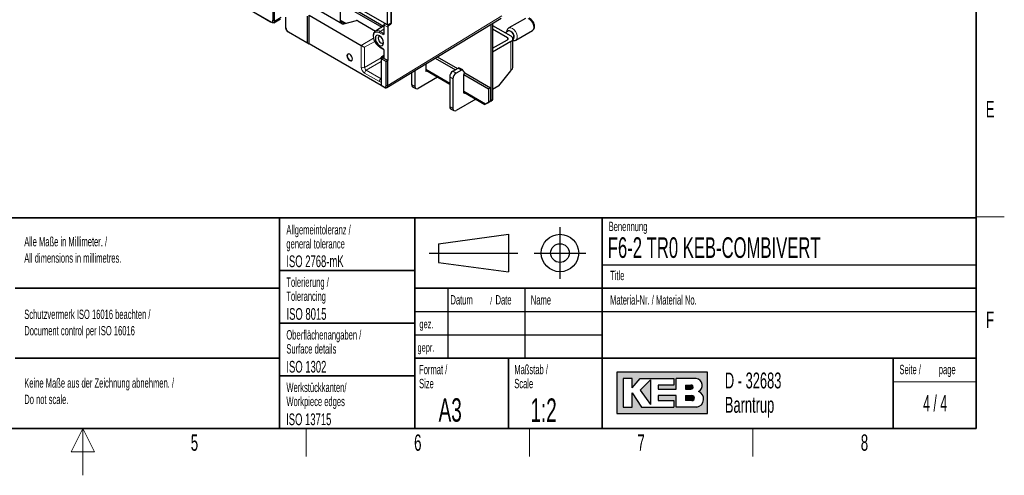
# Paper-space layout 'Blatt4' of a CAD drawing. Header units: millimetres. Extents: x 5 to 418, y 2 to 292.
# Tile 49 of 77: x 203 to 414, y 2 to 99. Entities that reach past the tile are written whole.
import ezdxf

# ---------------------------------------------------------------- set-up
doc = ezdxf.new("R2010")
doc.units = ezdxf.units.MM
doc.layers.add('SLD-0', color=7, linetype='Continuous')
doc.styles.add('SLDTEXTSTYLE0', font='TXT', dxfattribs={"width": 0.605})
doc.styles.add('SLDTEXTSTYLE1', font='TXT', dxfattribs={"width": 0.563})

# ---------------------------------------------------------------- blocks, each defined once
blk = doc.blocks.new('SW_NOTE_0_58')
at = {"layer": 'SLD-0', "color": 0, "attachment_point": 1, "style": 'SLDTEXTSTYLE0'}
for s, insert, char_height in [('Basisgerät mit Zubehör', (0, 6.4453386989), 5), ('basic device with accessories', (1.3125, -0.0231809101), 3.5)]:
    blk.add_mtext(s, dxfattribs=dict(at, insert=insert, char_height=char_height))
blk = doc.blocks.new('SW_NOTE_0_62')
at = {"layer": 'SLD-0', "color": 0, "char_height": 2, "attachment_point": 1, "style": 'SLDTEXTSTYLE0'}
for s, insert in [('Alle Maße in Millimeter. /', (0, 2.5781354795)), ('All dimensions in millimetres.', (0, -0.9218646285))]:
    blk.add_mtext(s, dxfattribs=dict(at, insert=insert))
blk = doc.blocks.new('SW_NOTE_0_65')
at = {"layer": 'SLD-0', "color": 0, "char_height": 2, "attachment_point": 1, "style": 'SLDTEXTSTYLE0'}
for s, insert in [('Keine Maße aus der Zeichnung abnehmen. /', (0, 2.5781354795)), ('Do not scale.', (0, -0.9218646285))]:
    blk.add_mtext(s, dxfattribs=dict(at, insert=insert))
blk = doc.blocks.new('SW_NOTE_0_66')
at = {"layer": 'SLD-0', "color": 0, "char_height": 2, "attachment_point": 1, "style": 'SLDTEXTSTYLE0'}
for s, insert in [('Schutzvermerk ISO 16016 beachten /', (0, 2.5781354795)), ('Document control per ISO 16016', (0, -0.9218646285))]:
    blk.add_mtext(s, dxfattribs=dict(at, insert=insert))
blk = doc.blocks.new('SW_NOTE_0_67')
at = {"layer": 'SLD-0', "color": 0, "char_height": 2, "attachment_point": 1, "style": 'SLDTEXTSTYLE0'}
for s, insert in [('Werkstückkanten/', (0, 2.5781354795)), ('Workpiece edges', (0, -0.4218645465))]:
    blk.add_mtext(s, dxfattribs=dict(at, insert=insert))
blk = doc.blocks.new('SW_NOTE_0_68')
at = {"layer": 'SLD-0', "color": 0, "char_height": 2, "attachment_point": 1, "style": 'SLDTEXTSTYLE0'}
for s, insert in [('Oberflächenangaben /', (0, 2.5781354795)), ('Surface details', (0, -0.4218645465))]:
    blk.add_mtext(s, dxfattribs=dict(at, insert=insert))
blk = doc.blocks.new('SW_NOTE_0_69')
at = {"layer": 'SLD-0', "color": 0, "char_height": 2, "attachment_point": 1, "style": 'SLDTEXTSTYLE0'}
for s, insert in [('Tolerierung /', (0, 2.5781354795)), ('Tolerancing', (0, -0.4218645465))]:
    blk.add_mtext(s, dxfattribs=dict(at, insert=insert))
blk = doc.blocks.new('SW_NOTE_0_70')
at = {"layer": 'SLD-0', "color": 0, "char_height": 2, "attachment_point": 1, "style": 'SLDTEXTSTYLE0'}
for s, insert in [('Allgemeintoleranz /', (0, 2.5781354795)), ('general tolerance', (0, -0.4218645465))]:
    blk.add_mtext(s, dxfattribs=dict(at, insert=insert))
blk = doc.blocks.new('SW_NOTE_0_71')
at = {"layer": 'SLD-0', "color": 0, "char_height": 2, "attachment_point": 1, "style": 'SLDTEXTSTYLE0'}
for s, insert in [('Format /', (0, 2.5781354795)), ('Size', (0, -0.4218645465))]:
    blk.add_mtext(s, dxfattribs=dict(at, insert=insert))
blk = doc.blocks.new('SW_NOTE_0_72')
at = {"layer": 'SLD-0', "color": 0, "attachment_point": 1, "style": 'SLDTEXTSTYLE0'}
for s, insert, char_height in [('Datum', (0, 2.5781354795), 2), ('/', (8.4829859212, 2.0780460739), 1.5), ('Date', (9.6392361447, 2.5781354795), 2)]:
    blk.add_mtext(s, dxfattribs=dict(at, insert=insert, char_height=char_height))
blk = doc.blocks.new('SW_NOTE_0_73')
at = {"layer": 'SLD-0', "color": 0, "char_height": 2, "attachment_point": 1, "style": 'SLDTEXTSTYLE0'}
for s, insert in [('Maßstab /', (0, 2.5781354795)), ('Scale', (0, -0.4218645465))]:
    blk.add_mtext(s, dxfattribs=dict(at, insert=insert))
blk = doc.blocks.new('SW_NOTE_0_74')
at = {"layer": 'SLD-0', "color": 0, "char_height": 3.4, "attachment_point": 1, "style": 'SLDTEXTSTYLE0'}
for s, insert in [('D - 32683', (0, 4.3828303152)), ('Barntrup', (0, -0.8171696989))]:
    blk.add_mtext(s, dxfattribs=dict(at, insert=insert))
blk = doc.blocks.new('SW_NOTE_0_75')
at = {"layer": 'SLD-0', "color": 0, "char_height": 2, "attachment_point": 1, "style": 'SLDTEXTSTYLE0'}
for s, insert in [('Seite /', (0, 2.5781354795)), ('page', (8.413542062, 2.5784205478))]:
    blk.add_mtext(s, dxfattribs=dict(at, insert=insert))

psp = doc.layouts.new('Blatt4')

# ---------------------------------------------------------------- hatches: boundary and pattern name
at = {"linetype": 'Continuous'}
h = psp.add_hatch(color=7, dxfattribs=at)
h.paths.add_polyline_path([(331.1423676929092, 15.18257760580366), (350.5207896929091, 15.18257760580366), (350.5207896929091, 24.04128480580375), (331.1423676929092, 24.04128480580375)], flags=0)
edge = h.paths.add_edge_path(flags=0)
edge.add_arc((347.9991875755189, 18.26988521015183), 1.720915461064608, -81.72003226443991, 70.17096003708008, ccw=False)
edge.add_line((348.2470169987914, 16.56690822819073), (348.2293995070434, 16.56675060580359))
edge.add_line((348.2293995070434, 16.56675060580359), (343.8767592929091, 16.56675060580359))
edge.add_line((343.8767592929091, 16.56675060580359), (343.8767592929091, 19.05826200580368))
edge.add_line((343.8767592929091, 19.05826200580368), (340.0010748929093, 19.05826200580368))
edge.add_line((340.0010748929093, 19.05826200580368), (340.0010748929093, 17.95092360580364))
edge.add_line((340.0010748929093, 17.95092360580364), (343.3230900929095, 17.95092360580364))
edge.add_line((343.3230900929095, 17.95092360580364), (343.3230900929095, 16.56675060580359))
edge.add_line((343.3230900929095, 16.56675060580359), (336.4022250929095, 16.56675060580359))
edge.add_line((336.4022250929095, 16.56675060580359), (334.4643828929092, 19.61193120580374))
edge.add_line((334.4643828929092, 19.61193120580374), (334.4643828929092, 16.56675060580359))
edge.add_line((334.4643828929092, 16.56675060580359), (332.5265406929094, 16.56675060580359))
edge.add_line((332.5265406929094, 16.56675060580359), (332.5265406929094, 22.65711180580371))
edge.add_line((332.5265406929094, 22.65711180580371), (334.4643828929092, 22.65711180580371))
edge.add_line((334.4643828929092, 22.65711180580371), (334.4643828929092, 20.71926960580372))
edge.add_line((334.4643828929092, 20.71926960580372), (336.1253904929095, 22.65711180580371))
edge.add_line((336.1253904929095, 22.65711180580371), (343.3230900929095, 22.65711180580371))
edge.add_line((343.3230900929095, 22.65711180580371), (343.3230900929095, 21.27293880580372))
edge.add_line((343.3230900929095, 21.27293880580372), (340.0010748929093, 21.27293880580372))
edge.add_line((340.0010748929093, 21.27293880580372), (340.0010748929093, 20.44243500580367))
edge.add_line((340.0010748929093, 20.44243500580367), (343.8767592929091, 20.44243500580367))
edge.add_line((343.8767592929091, 20.44243500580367), (343.8767592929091, 22.65711180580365))
edge.add_line((343.8767592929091, 22.65711180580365), (348.1497422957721, 22.65711180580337))
edge.add_line((348.1497422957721, 22.65711180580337), (348.151741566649, 22.65711180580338))
edge.add_line((348.151741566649, 22.65711180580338), (348.1521661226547, 22.65713246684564))
edge.add_arc((347.9523797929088, 21.20834406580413), 1.462498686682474, -64.4589412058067, 82.1484933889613, ccw=False)
psp.add_hatch(color=7, dxfattribs=at).paths.add_polyline_path([(338.3400672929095, 17.12041980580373), (338.3400672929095, 22.38027720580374), (336.1253904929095, 20.16560040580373)], flags=0)
h = psp.add_hatch(color=7, dxfattribs=at)
edge = h.paths.add_edge_path(flags=0)
edge.add_line((345.8146014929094, 20.44243500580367), (346.974194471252, 20.44243500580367))
edge.add_arc((347.0534490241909, 20.85768690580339), 0.4227474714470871, 259.1945394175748, 460.8054605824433)
edge.add_line((346.9741944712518, 21.27293880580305), (345.8146014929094, 21.27293880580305))
edge.add_line((345.8146014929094, 21.27293880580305), (345.8146014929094, 20.44243500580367))
h = psp.add_hatch(color=7, dxfattribs=at)
edge = h.paths.add_edge_path(flags=0)
edge.add_line((345.8146014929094, 17.95092360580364), (347.1991847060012, 17.95092360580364))
edge.add_arc((347.1991847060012, 18.50459280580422), 0.5536692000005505, 270.0000000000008, 450.0000000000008)
edge.add_line((347.1991847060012, 19.05826200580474), (347.1703327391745, 19.05826200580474))
edge.add_line((347.1703327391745, 19.05826200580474), (345.8146014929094, 19.05826200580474))
edge.add_line((345.8146014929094, 19.05826200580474), (345.8146014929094, 17.95092360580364))

# ---------------------------------------------------------------- linework, layer by layer
at = {"color": 7, "linetype": 'Continuous', "lineweight": 25}
for p, q in [((282.1239013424, 98.2443574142), (236.3387366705, 124.6755703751)), ((282.9094302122, 111.4964935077), (282.9094302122, 98.5786016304)), ((272.3304429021, 103.1995415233), (281.3036730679, 98.0194060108)), ((253.0087789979, 101.3343136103), (257.1403286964, 98.9492207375)), ((253.0087793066, 101.3342802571), (257.4635954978, 98.7625696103)), ((257.6403287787, 101.5184695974), (257.6403287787, 99.2379583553)), ((257.9938821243, 99.0687589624), (257.9938821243, 101.518469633)), ((266.1120168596, 102.1979206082), (272.5131415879, 98.502629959)), ((272.0829849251, 98.9739828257), (272.0829849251, 102.8525519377)), ((272.0829849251, 102.8525519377), (280.8948395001, 97.7655765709)), ((282.1239013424, 98.2443574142), (282.1239013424, 102.1770821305)), ((282.831008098, 102.5781606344), (282.831008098, 98.6525614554)), ((257.4922659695, 98.7460186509), (257.1403286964, 98.9492207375)), ((257.824353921, 98.71660634), (259.2376357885, 99.5837600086)), ((260.3980451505, 97.6459625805), (260.3980451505, 99.9264738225)), ((265.0295949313, 94.3948442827), (265.0295949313, 100.1106297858)), ((265.38314803, 94.1907092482), (265.38314803, 100.3147652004)), ((265.38314803, 100.3147652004), (276.5202005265, 93.8854816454)), ((272.0829849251, 99.0687730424), (273.0110032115, 98.533039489)), ((272.7851053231, 98.4745196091), (275.4820831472, 99.1731760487)), ((275.7540468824, 99.1450653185), (279.569273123, 96.9425820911)), ((281.972589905, 84.8560966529), (306.3963299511, 99.723005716)), ((311.6027769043, 99.6405719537), (308.0697409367, 97.6009937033)), ((260.3980451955, 97.6459295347), (260.3980451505, 97.6459625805)), ((272.3418903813, 98.9193101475), (272.2597619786, 98.8718984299)), ((281.3722385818, 98.0619752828), (279.5260234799, 96.9157299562)), ((281.3722381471, 98.3206693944), (281.3722381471, 96.4438941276)), ((281.5771110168, 98.5600123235), (281.4657481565, 98.4899616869)), ((282.1239013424, 98.2443574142), (282.831008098, 98.6525614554)), ((282.1769332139, 97.8083047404), (282.1769332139, 90.6199193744)), ((282.7723420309, 98.3340254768), (282.314021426, 98.0528809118)), ((304.1856329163, 98.3773391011), (304.1856329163, 81.9928603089)), ((304.6098962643, 98.6355913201), (304.6098962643, 82.2377823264)), ((304.6098962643, 98.1584028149), (308.4989835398, 95.9132805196)), ((307.7918779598, 95.5050771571), (304.6098975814, 97.3419953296)), ((307.9636698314, 96.9624248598), (307.3226426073, 96.5923677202)), ((309.5696188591, 95.0028468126), (313.1026548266, 97.042425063)), ((260.8980452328, 96.7799371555), (265.0295949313, 94.3948442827)), ((260.9283318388, 96.762419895), (265.38314803, 94.1907092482)), ((281.3722860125, 96.4464400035), (281.3722381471, 96.4438941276)), ((304.6098975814, 93.2599556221), (307.7918766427, 95.0968730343)), ((308.9383236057, 89.1769191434), (308.9383236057, 95.3009754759)), ((308.9383236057, 95.2157423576), (308.9635880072, 95.2303271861)), ((265.0295949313, 94.3948442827), (265.38314803, 94.1907092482)), ((280.7627207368, 85.3122709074), (265.38314803, 94.1907092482)), ((280.4505961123, 93.5451650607), (281.1541574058, 93.1390077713)), ((281.3722381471, 92.7612712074), (281.3722381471, 91.3405139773)), ((308.4989835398, 94.6886689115), (304.6098962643, 92.4435466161)), ((273.6337623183, 91.9893911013), (273.6050926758, 91.9451528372)), ((274.3723576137, 90.6160665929), (274.4250035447, 90.6187713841)), ((280.7627210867, 91.0280893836), (280.7627198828, 91.1070506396)), ((281.8233794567, 90.4157843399), (280.7627210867, 91.0280893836)), ((280.7627210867, 91.0280893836), (280.7627210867, 85.3123038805)), ((281.3722382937, 91.7034199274), (280.8536788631, 91.3718600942)), ((282.1769332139, 90.6199193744), (281.3747864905, 91.0829888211)), ((281.8233794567, 90.4157843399), (282.1769332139, 90.6199193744)), ((282.1769332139, 85.312330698), (282.1769332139, 90.6199193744)), ((292.332925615, 91.1625100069), (296.6547734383, 88.6675603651)), ((292.7459489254, 91.41392076), (297.0790367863, 88.9124823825)), ((281.8233794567, 85.3123309), (281.8233794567, 90.4157843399)), ((287.9928868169, 88.5206973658), (287.9928868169, 85.0947131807)), ((290.2909845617, 89.9195653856), (290.2909845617, 88.4627283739)), ((290.2909845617, 88.5575185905), (295.4175092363, 85.5980388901)), ((296.1246148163, 88.3615061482), (297.2486580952, 89.010402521)), ((297.9557649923, 88.6021983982), (296.8317217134, 87.9533020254)), ((298.2057458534, 88.6269538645), (297.4986389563, 89.0351579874)), ((298.6701988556, 87.9939557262), (298.26195131, 88.5748203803)), ((305.9200837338, 85.2386294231), (308.4989835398, 88.4467560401)), ((287.2857799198, 88.0902751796), (287.2857799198, 85.5029173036)), ((292.8483604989, 87.081177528), (288.699993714, 84.6863763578)), ((290.4677616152, 88.360643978), (290.5498900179, 88.4080556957)), ((295.4175079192, 87.1367610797), (295.4175079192, 80.8085706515)), ((296.1246148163, 86.7285569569), (296.1246148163, 80.4003665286)), ((298.4227125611, 83.7683817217), (298.4227125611, 87.6469508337)), ((298.4227125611, 87.6469508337), (303.7260136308, 84.5854202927)), ((298.5994896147, 87.9531361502), (298.6701988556, 87.9939557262)), ((298.6701711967, 87.9939400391), (304.1502769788, 84.8303423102)), ((280.7627210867, 85.3123038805), (281.2931141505, 85.0061144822)), ((280.7627210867, 85.3123038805), (280.7627207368, 85.3122709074)), ((281.4698908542, 84.9040302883), (280.7627207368, 85.3122709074)), ((287.4929277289, 85.0450725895), (288.200034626, 84.6368684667)), ((304.1502769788, 84.8303423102), (303.7260136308, 84.5854202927)), ((303.7260136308, 84.5854202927), (303.7260136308, 81.7275277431)), ((304.1502769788, 84.8303423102), (304.1502769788, 81.9724497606)), ((305.9200837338, 85.2386294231), (304.6098962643, 84.4822742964)), ((300.9800884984, 82.3868308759), (296.8317217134, 79.9920297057)), ((298.4227125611, 83.8631719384), (302.9242370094, 81.2644971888)), ((298.6816180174, 83.7137090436), (298.5994896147, 83.6662973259)), ((304.6098962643, 82.2377823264), (303.991177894, 81.8804877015)), ((304.1856329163, 81.9928603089), (304.6098962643, 82.2377823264)), ((295.6246557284, 80.3507259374), (296.3317626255, 79.9425218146)), ((303.0506854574, 81.3375364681), (303.2133946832, 81.4314830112)), ((303.1072952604, 81.3702331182), (303.7260136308, 81.7275277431)), ((303.1072952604, 81.3702331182), (303.5315586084, 81.6151551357)), ((303.5315586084, 81.6151551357), (304.1502769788, 81.9724497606)), ((303.566914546, 81.635565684), (303.991177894, 81.8804877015)), ((303.7260136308, 81.7275277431), (304.1502769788, 81.9724497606)), ((304.1856329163, 81.9928603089), (304.15028093, 81.9724438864))]:
    psp.add_line(p, q, dxfattribs=at)
at = {"color": 7, "linetype": 'Continuous', "lineweight": 18}
for p, q in [((257.6403287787, 99.2379583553), (257.9922747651, 99.0347512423)), ((257.9938821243, 99.0687589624), (259.3864418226, 99.9231980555)), ((273.2637874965, 98.5985234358), (272.0829849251, 99.2801862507)), ((272.2597619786, 98.8718984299), (272.0829855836, 98.9739492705)), ((282.1769332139, 85.312330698), (306.5958162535, 100.176280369)), ((281.3722380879, 97.3289006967), (280.5468860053, 96.8274774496)), ((282.1769332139, 97.8083047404), (281.4308180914, 98.2390278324)), ((281.4308180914, 98.2390278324), (281.4308180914, 96.3622525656)), ((281.6375156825, 98.5251422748), (281.5697713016, 98.4825273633)), ((281.5697713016, 98.4825273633), (282.314021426, 98.0528809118)), ((282.7723420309, 98.3340254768), (282.5257856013, 98.476359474)), ((282.8061598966, 98.6382183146), (282.9094302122, 98.5786016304)), ((260.8980452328, 96.7799371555), (260.8980451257, 96.779904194)), ((276.5202005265, 93.8854816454), (279.1512580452, 95.4043714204)), ((279.3996598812, 94.7315750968), (277.2269473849, 93.477284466)), ((281.1127279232, 96.1785640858), (280.4091666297, 96.5847213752)), ((280.5468860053, 96.8274774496), (281.2504472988, 96.4213201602)), ((281.2504472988, 96.4213201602), (281.3722389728, 96.4991911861)), ((307.7918779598, 95.5050771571), (307.7918779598, 95.0968728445)), ((276.5292173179, 89.1954379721), (276.5292173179, 93.8801436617)), ((277.2269473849, 93.477284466), (277.2269473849, 89.1901655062)), ((280.4091666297, 93.6367337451), (281.1127279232, 93.2305764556)), ((281.4308180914, 92.6796296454), (281.4308180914, 91.2588724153)), ((308.4989835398, 94.6886689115), (308.4989835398, 88.4467560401)), ((277.2269473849, 89.1901655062), (280.7627200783, 91.2313409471)), ((280.8273767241, 91.2230545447), (280.7627198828, 91.1070506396)), ((280.8980634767, 91.2660619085), (280.8273767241, 91.2230545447)), ((281.0749617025, 91.1639407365), (280.8980634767, 91.2660619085)), ((281.3722380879, 91.6110387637), (280.9943614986, 91.3694296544)), ((280.9943614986, 91.3694296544), (281.1712597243, 91.2673084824)), ((281.1712597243, 91.2673084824), (281.3722389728, 91.395811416)), ((280.7627200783, 90.4151444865), (277.5803790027, 88.5780033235)), ((277.5803790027, 88.5780033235), (280.7445707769, 86.7513542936)), ((295.4175092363, 85.8094520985), (290.2909845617, 88.7689317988)), ((290.4677616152, 88.360643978), (290.2909852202, 88.4626948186)), ((297.9557649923, 88.6021983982), (297.2486580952, 89.010402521)), ((280.4002723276, 86.1444645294), (277.2360805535, 87.9711135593)), ((280.7445707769, 86.7513542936), (280.7627210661, 86.7629584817)), ((296.1246148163, 86.7285569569), (295.4175079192, 87.1367610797)), ((296.8317217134, 87.9533020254), (296.1246148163, 88.3615061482)), ((281.2931141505, 85.0061144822), (281.4698908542, 84.9040302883)), ((281.8233794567, 85.3123309), (282.1769332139, 85.312330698)), ((287.9928868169, 85.0947131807), (287.2857799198, 85.5029173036)), ((303.1072952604, 81.3702331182), (298.4227125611, 84.0745851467)), ((298.5994896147, 83.6662973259), (298.4227125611, 83.7683485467)), ((296.1246148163, 80.4003665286), (295.4175079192, 80.8085706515))]:
    psp.add_line(p, q, dxfattribs=at)
at = {"color": 7, "linetype": 'Continuous', "lineweight": 18, "flags": 128}
for points in [[(313.1026548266, 97.042425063), (313.1473989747, 97.0715382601), (313.3404223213, 97.3249114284), (313.4131150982, 97.7021336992), (313.3566185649, 98.1572494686), (313.1778184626, 98.6348125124), (312.8984968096, 99.0766403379), (312.5526832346, 99.4289067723), (312.1825074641, 99.6486960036)], [(308.9383249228, 95.1545232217), (308.9631691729, 95.1643271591), (309.140737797, 95.3298030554), (309.2159804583, 95.6124224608), (309.1774424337, 95.9691550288), (309.0309900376, 96.3456951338), (308.7989202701, 96.684715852), (308.5165640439, 96.9346040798), (308.2269071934, 97.057317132), (307.9740458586, 97.034173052), (307.7964772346, 96.8686971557), (307.7941841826, 96.8645820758)], [(309.5711743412, 95.0037481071), (309.7272046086, 95.144052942), (309.860242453, 95.463913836), (309.867773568, 95.884850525), (309.7488891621, 96.3560913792), (309.5179283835, 96.8207969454), (309.202748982, 97.22291992), (308.8413647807, 97.5139569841), (308.4773661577, 97.6588031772), (308.1546556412, 97.6399909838), (308.0716961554, 97.6021159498)], [(280.4091666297, 96.5847213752), (280.0147234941, 96.7402864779), (279.6588908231, 96.7363389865), (279.3765003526, 96.5732654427), (279.1951938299, 96.267028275), (279.1327203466, 95.8476043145), (279.1951938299, 95.3560500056), (279.3765003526, 94.840481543), (279.6588908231, 94.351366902), (280.0147234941, 93.9365837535), (280.4091666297, 93.6367337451)]]:
    psp.add_lwpolyline(points, dxfattribs=at)
at = {"color": 7, "linetype": 'Continuous', "lineweight": 25, "flags": 128}
for points in [[(308.9635880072, 95.2303271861), (309.0982419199, 95.3698786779), (309.1692843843, 95.6367218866), (309.1328971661, 95.9735434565), (308.9946199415, 96.3290643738), (308.7755050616, 96.6491614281), (308.5089091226, 96.8851012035), (308.2354195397, 97.0009647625), (307.9966734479, 96.9791125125), (307.9636698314, 96.9624248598)], [(280.4091666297, 95.9272685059), (280.0709197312, 96.0448400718), (279.7841670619, 95.9891244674), (279.5925648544, 95.7686026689), (279.5252839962, 95.4168472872), (279.5925648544, 94.9874110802), (279.7841670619, 94.5456700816), (280.0709197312, 94.1588768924), (280.4091666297, 93.885916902), (280.7474148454, 93.7683445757), (281.0341675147, 93.8240601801), (281.2257684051, 94.044582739), (281.2930505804, 94.3963373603), (281.2257684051, 94.8257743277), (281.0341675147, 95.2675145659), (280.7474148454, 95.6543077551), (280.4091666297, 95.9272685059)], [(280.5752662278, 95.8131971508), (280.4864443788, 95.8313228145), (280.2971879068, 95.7945496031), (280.1707302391, 95.6490056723), (280.1263245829, 95.4168473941), (280.1707302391, 95.1334194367), (280.2971879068, 94.8418705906), (280.4864443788, 94.5865865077), (280.7096870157, 94.4064332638), (280.9329309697, 94.3288352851), (281.1221874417, 94.3656084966), (281.2486451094, 94.5111524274), (281.2773299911, 94.5970554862)], [(274.045205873, 91.9868619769), (273.8219632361, 92.0644590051), (273.632705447, 92.0276869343), (273.5062490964, 91.8821422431), (273.4618434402, 91.6499837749), (273.5062490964, 91.3665556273), (273.632705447, 91.0750075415), (273.8219632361, 90.8197231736), (274.045205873, 90.6395696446), (274.268449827, 90.561971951), (274.457706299, 90.5987446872), (274.5841626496, 90.7442893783), (274.6285696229, 90.9764470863), (274.5841626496, 91.2598759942), (274.457706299, 91.5514240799), (274.268449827, 91.8067077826), (274.045205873, 91.9868619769)], [(273.767912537, 92.0659708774), (273.7018802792, 92.038753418), (273.5792553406, 91.8976193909), (273.5361944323, 91.6724966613), (273.5792553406, 91.3976568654), (273.7018802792, 91.1149430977), (273.8854021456, 90.867395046), (274.1018802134, 90.6927005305), (274.3183582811, 90.6174547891), (274.5018801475, 90.6531130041), (274.5584069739, 90.6966468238)], [(280.7627198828, 91.1070506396), (280.7627203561, 91.1708915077), (280.7627205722, 91.2218962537), (280.7627201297, 91.2578899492)]]:
    psp.add_lwpolyline(points, dxfattribs=at)
at = {"color": 7, "linetype": 'Continuous', "lineweight": 25}
for centre, radius, start, end in [((272.1907535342, 98.9565006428), 0.1091773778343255, 170.7857656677, 309.2034825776), ((281.5722385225, 98.3206687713), 0.2000000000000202, 122.1712390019, 180), ((307.7144131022, 95.3009753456), 0.2183079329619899, 290.7834010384, 69.2162292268), ((308.2665941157, 95.3009747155), 0.6549223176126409, 290.7833381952, 69.2166618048), ((290.3987531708, 88.4452461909), 0.1091773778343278, 170.7857656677, 309.2034825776), ((297.3952506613, 88.8046417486), 0.2526398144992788, 65.843401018, 125.4676586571), ((298.094858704, 88.4319443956), 0.2198487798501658, 40.5327811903, 129.2480538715), ((308.2875305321, 89.209222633), 0.6515943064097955, 304.963140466, 357.1583351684), ((296.9527261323, 87.0668991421), 1.53680696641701, 122.6055151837, 177.3944846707), ((297.6598330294, 86.6586950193), 1.536806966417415, 122.6055151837, 177.3944846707), ((298.8065091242, 87.629488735), 0.3841936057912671, 122.6048184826, 177.3949348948), ((287.7614787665, 85.4423595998), 0.4795379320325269, 172.7451206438, 235.9427895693), ((288.4239615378, 85.0247864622), 0.4367094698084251, 170.7860323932, 309.203215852), ((298.5304811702, 83.7508995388), 0.1091773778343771, 170.7857656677, 309.2034825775), ((295.8932067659, 80.7480129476), 0.4795379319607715, 172.7451206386, 235.9427895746), ((296.5556895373, 80.3304398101), 0.4367094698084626, 170.7860323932, 309.203215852)]:
    psp.add_arc(centre, radius, start, end, dxfattribs=at)
at = {"color": 7, "linetype": 'Continuous', "lineweight": 18}
for centre, radius, start, end in [((279.9658825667, 96.0552587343), 0.9663781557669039, 53.0428569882, 117.0753895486), ((281.4706782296, 98.3294656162), 0.0988322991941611, 185.1061661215, 246.2146807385), ((281.7386390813, 98.2247661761), 0.3081511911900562, 123.2301185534, 177.3473258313), ((281.5115498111, 98.3993536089), 0.1015264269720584, 55.0080434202, 116.816230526), ((280.7173502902, 96.5703271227), 0.3085196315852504, 123.5402946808, 177.3258446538), ((281.4209115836, 96.1641698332), 0.3085196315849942, 123.5402946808, 177.3258446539), ((281.4706782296, 96.4526903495), 0.0988322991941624, 185.1061661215, 246.2146807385), ((280.5074712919, 93.6260492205), 0.0988835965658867, 173.796992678, 234.8551958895), ((281.2114347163, 93.2199719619), 0.0992748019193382, 173.8679888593, 234.0868673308), ((281.4713148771, 92.7706853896), 0.0996550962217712, 186.254198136, 246.0230281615), ((278.9988367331, 87.9065959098), 3.787143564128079, 61.1297154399, 62.2408645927), ((281.1534944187, 91.1246406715), 0.2919673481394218, 123.0271716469, 151.0285681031), ((281.3303926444, 91.0225194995), 0.2919673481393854, 123.0271716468, 151.0285681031), ((281.4706782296, 91.3493101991), 0.0988322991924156, 185.1061661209, 246.2146807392), ((276.8832812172, 89.8807919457), 0.7714086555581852, 242.6784613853, 296.455632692), ((278.0065411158, 87.9351266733), 0.7713005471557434, 123.5403472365, 177.3257564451), ((281.1707328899, 86.1084776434), 0.7713005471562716, 123.5403472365, 177.325756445)]:
    psp.add_arc(centre, radius, start, end, dxfattribs=at)
at = {"color": 7, "linetype": 'Continuous', "lineweight": 25}
for centre, major_axis, ratio, start_param, end_param in [((256.6403287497, 100.3926276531), (-0.8660078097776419, 1.50001015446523), 0.3333513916, 2.618029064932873, 3.665226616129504), ((256.951259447, 99.0608220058), (1.042598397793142, 0.01211786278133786), 0.5873712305, 6.220823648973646, 6.276358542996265), ((275.5772707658, 99.0376684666), (0.2499762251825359, 0.005821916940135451), 0.5921984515, 0.7716068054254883, 1.947612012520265), ((256.9492534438, 99.0595911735), (0.7388392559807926, -0.4265911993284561), 7.1572e-05, 5.482449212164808, 5.538028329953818), ((261.3980451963, 97.6460564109), (0.5000304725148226, 0.8661016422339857), 0.9998916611, 2.094430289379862, 3.141627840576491), ((272.6899180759, 98.6100267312), (0.2499762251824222, 0.005821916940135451), 0.5921984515, 3.913199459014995, 5.08920466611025), ((282.3164571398, 97.8910405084), (0.09800299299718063, 0.1743530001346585), 0.5695808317, 0.7962369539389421, 2.349579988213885), ((282.7699071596, 98.4958650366), (0.09800299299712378, 0.1743530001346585), 0.5695808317, 3.937829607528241, 5.491172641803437), ((260.3959679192, 97.0698452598), (0.7514965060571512, -0.433899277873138), 6.91814e-05, 5.444085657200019, 5.499664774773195), ((276.5199586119, 93.4772110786), (-0.2499796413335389, 0.4330244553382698), 0.5777773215, 5.472031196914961, 5.497525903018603), ((276.8827701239, 93.6866594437), (0.4999585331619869, -0.288665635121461), 0.0223072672, 3.939869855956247, 5.484486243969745), ((307.4383238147, 89.0590616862), (1.264405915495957, 1.156393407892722), 0.6978747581, 4.929710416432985, 5.097158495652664), ((303.5492365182, 81.6253598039), (0.6250000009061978, 0.3608634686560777), 7.03729e-05, 2.356153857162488, 5.497746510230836)]:
    psp.add_ellipse(centre, major_axis=major_axis, ratio=ratio, start_param=start_param, end_param=end_param, dxfattribs=at)
at = {"color": 7, "linetype": 'Continuous', "lineweight": 18}
for centre, major_axis, ratio, start_param, end_param in [((281.1125100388, 96.5462595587), (-0.2251359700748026, 0.3899891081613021), 0.57698604, 2.356618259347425, 3.926729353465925), ((281.253931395, 96.6279003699), (-0.1173537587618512, 0.2213722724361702), 0.5758507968, 2.377412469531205, 3.188551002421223), ((281.1125100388, 92.8631332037), (-0.224981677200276, 0.3897220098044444), 0.5777773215, 3.927414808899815, 5.497525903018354), ((280.9627204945, 91.144845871), (-0.08480049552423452, 0.238897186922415), 0.6797234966, 5.628327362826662, 6.439465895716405), ((281.3930505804, 91.7351572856), (0.3140213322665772, 0.5735037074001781), 0.562020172, 3.128893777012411, 3.747643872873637), ((281.4930505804, 91.6774097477), (0.3309525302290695, 0.4036403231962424), 0.3840461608, 3.197398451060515, 3.918283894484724), ((281.1125100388, 91.4428794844), (-0.2251359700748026, 0.3899891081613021), 0.57698604, 3.32432495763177, 3.926729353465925), ((277.2365659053, 88.7876540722), (-0.4999592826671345, 0.8660489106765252), 0.5777773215, 0.7858221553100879, 2.355933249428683), ((277.5901192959, 88.9917561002), (-0.2499778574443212, 0.4330254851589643), 0.60878397, 0.7858247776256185, 2.355935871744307), ((280.3997877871, 86.9615649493), (-0.5003021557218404, 0.8666424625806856), 0.57698604, 2.356618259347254, 2.894712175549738)]:
    psp.add_ellipse(centre, major_axis=major_axis, ratio=ratio, start_param=start_param, end_param=end_param, dxfattribs=at)
at = {"color": 7, "linetype": 'Continuous', "lineweight": 25}
for points, knots in [([(257.9922747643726, 99.03475126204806), (257.9851747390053, 98.95967355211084), (257.9643611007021, 98.89265096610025), (257.9033326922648, 98.78154054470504), (257.8637671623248, 98.73926030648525), (257.7951429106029, 98.69960004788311), (257.7710463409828, 98.69049100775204), (257.7203299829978, 98.68030808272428), (257.6934646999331, 98.67931765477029), (257.6114706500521, 98.68842525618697), (257.5537068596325, 98.71055024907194), (257.4922658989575, 98.74601869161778)], [0, 0, 0, 0, 0.25, 0.25, 0.5, 0.5, 0.625, 0.625, 0.75, 0.75, 1, 1, 1, 1]), ([(313.0946679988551, 97.06150875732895), (313.1623726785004, 97.0987729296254), (313.3327705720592, 97.19255871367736), (313.4917408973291, 97.47307699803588), (313.5745579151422, 97.827394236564), (313.5479254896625, 98.23720852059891), (313.4080722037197, 98.67919577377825), (313.1584864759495, 99.10728411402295), (312.8323079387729, 99.4543563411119), (312.5641506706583, 99.6233216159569), (312.4180101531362, 99.679778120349), (312.4008162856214, 99.68642039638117)], [0, 0, 0, 0, 0.0753416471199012, 0.1896184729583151, 0.3043850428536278, 0.4308214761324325, 0.5678768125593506, 0.7066525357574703, 0.8481813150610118, 0.9821380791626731, 1, 1, 1, 1]), ([(260.8980451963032, 96.77990415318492), (260.8294649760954, 96.81949534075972), (260.7610183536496, 96.86998632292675), (260.6342873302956, 96.99434061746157), (260.5779027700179, 97.06648891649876), (260.509249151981, 97.18533794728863), (260.48931533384, 97.22609398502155), (260.4551460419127, 97.30978866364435), (260.4408581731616, 97.35310761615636), (260.4077564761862, 97.48125985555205), (260.3980451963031, 97.56676134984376), (260.3980451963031, 97.64592955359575)], [0, 0, 0, 0, 0.2499999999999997, 0.2499999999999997, 0.4999999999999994, 0.4999999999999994, 0.6249999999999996, 0.6249999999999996, 0.7499999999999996, 0.7499999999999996, 1, 1, 1, 1]), ([(279.5396982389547, 96.90067130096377), (279.477008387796, 96.864682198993), (279.3114452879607, 96.76963543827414), (279.1505007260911, 96.47534068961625), (279.0598128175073, 96.0729324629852), (279.0825923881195, 95.59166486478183), (279.2252975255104, 95.07804020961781), (279.3838253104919, 94.69674161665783), (279.5089689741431, 94.52137787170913), (279.5259376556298, 94.497599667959)], [0, 0, 0, 0, 0.1004579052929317, 0.2653080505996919, 0.4344045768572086, 0.6117792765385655, 0.7919607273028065, 0.9717912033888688, 1, 1, 1, 1]), ([(308.0752213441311, 97.59808063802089), (307.9820211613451, 97.53059661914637), (307.7952188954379, 97.3953375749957), (307.646991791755, 97.08839301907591), (307.6288538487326, 96.86767862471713), (307.6203527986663, 96.76423226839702)], [0, 0, 0, 0, 0.3459905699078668, 0.6934731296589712, 1, 1, 1, 1]), ([(281.3722381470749, 96.44389412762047), (281.370955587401, 96.42968800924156), (281.368519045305, 96.40269994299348), (281.3669156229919, 96.4014475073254), (281.3661562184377, 96.40085433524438)], [0, 0, 0, 0, 0.5263851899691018, 1, 1, 1, 1]), ([(308.957629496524, 94.90554380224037), (309.0474572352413, 94.89779109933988), (309.2505763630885, 94.88026063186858), (309.4782812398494, 94.92326250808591), (309.56714548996, 95.00373526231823), (309.5707410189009, 95.00699126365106)], [0, 0, 0, 0, 0.4320795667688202, 0.9770214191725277, 1, 1, 1, 1]), ([(279.5259376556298, 94.497599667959), (279.6123490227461, 94.36493970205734), (279.8016522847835, 94.07431862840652), (280.128828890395, 93.75379551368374), (280.3580056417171, 93.60519973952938), (280.4505961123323, 93.54516506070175)], [0, 0, 0, 0, 0.3335668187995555, 0.73075208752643, 1, 1, 1, 1]), ([(281.1541574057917, 93.13900777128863), (281.1702592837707, 93.12834626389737), (281.2033999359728, 93.10640290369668), (281.2618456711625, 93.04431856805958), (281.3152736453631, 92.96392596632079), (281.3534838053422, 92.87662002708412), (281.3703943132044, 92.80532817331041), (281.3717228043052, 92.77358491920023), (281.3722381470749, 92.7612712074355)], [0, 0, 0, 0, 0.163597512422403, 0.3367140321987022, 0.5242908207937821, 0.7189349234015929, 0.890970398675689, 1, 1, 1, 1]), ([(280.8530134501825, 91.36846654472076), (280.8408075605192, 91.36092499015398), (280.79884942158, 91.33500065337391), (280.77183557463, 91.2926836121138), (280.7526802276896, 91.26267686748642)], [0, 0, 0, 0, 0.290906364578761, 1, 1, 1, 1]), ([(280.7627201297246, 91.25788994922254), (280.7627203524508, 91.26297618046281), (280.7627208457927, 91.27424225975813), (280.7627183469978, 91.28127592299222), (280.7627207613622, 91.27920699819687), (280.7627209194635, 91.27907151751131)], [0, 0, 0, 0, 0.4347535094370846, 0.9629856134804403, 0.9999999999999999, 0.9999999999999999, 0.9999999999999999, 0.9999999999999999]), ([(281.3722381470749, 91.34051397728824), (281.3712766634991, 91.32796163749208), (281.3691968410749, 91.30080918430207), (281.3668813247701, 91.29780699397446), (281.3656362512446, 91.29619268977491)], [0, 0, 0, 0, 0.4622911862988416, 1, 1, 1, 1]), ([(281.2931142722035, 85.00611441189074), (281.3625472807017, 84.96603158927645), (281.4319226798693, 84.94191941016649), (281.5601795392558, 84.92922269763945), (281.6189981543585, 84.94065024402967), (281.717155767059, 84.99733384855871), (281.7564563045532, 85.042567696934), (281.8095792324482, 85.16000677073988), (281.8233806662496, 85.23215152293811), (281.8233806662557, 85.31233019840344)], [2.356284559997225, 2.356284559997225, 2.356284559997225, 2.356284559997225, 2.748938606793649, 2.748938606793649, 3.141592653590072, 3.141592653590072, 3.534246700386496, 3.534246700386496, 3.92690074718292, 3.92690074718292, 3.92690074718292, 3.92690074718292])]:
    psp.add_open_spline(points, degree=3, knots=knots, dxfattribs=at)
for points in [[(281.3185576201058, 91.1632611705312), (281.3110505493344, 91.22511462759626), (281.3313037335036, 91.27650219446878), (281.3656578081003, 91.30043059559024)], [(281.3747873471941, 91.08298846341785), (281.3464096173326, 91.09937057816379), (281.3230334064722, 91.12638355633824), (281.3185576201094, 91.16326117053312)], [(281.4698909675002, 84.90403022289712), (281.5624654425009, 84.8505881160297), (281.6549668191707, 84.81843756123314), (281.7404742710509, 84.80997280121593)], [(281.7404742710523, 84.8099728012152), (281.8259817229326, 84.80150804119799), (281.9044113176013, 84.81674537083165), (281.9698536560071, 84.85453670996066)], [(281.9698536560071, 84.85453670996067), (282.0352959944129, 84.89232804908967), (282.087699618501, 84.952643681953), (282.1231160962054, 85.03093903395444)], [(282.1231160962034, 85.03093903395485), (282.1585325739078, 85.10923438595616), (282.1769340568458, 85.20542861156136), (282.176934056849, 85.31233019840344)]]:
    psp.add_open_spline(points, degree=3, dxfattribs=at)
at = {"layer": 'SLD-0', "lineweight": 35}
for p, q in [((408, 12), (408, 282.5)), ((135, 57), (408, 57)), ((259, 57), (259, 12)), ((288, 57), (288, 12)), ((328, 57.0000000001), (328, 12)), ((408, 57), (408, 12)), ((259, 45.75), (288, 45.75)), ((202.5, 42), (259, 42)), ((408, 42), (288, 42)), ((259, 34.5), (288, 34.5)), ((202.5, 27), (259, 27)), ((288, 27), (408, 27)), ((308, 27), (308, 12)), ((390.2572074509, 27), (390.2572074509, 12)), ((259, 23.25), (288, 23.25)), ((26, 12), (408, 12)), ((135, 12), (408, 12))]:
    psp.add_line(p, q, dxfattribs=at)
at = {"layer": 'SLD-0', "lineweight": 18}
for p, q in [((408, 57.25), (414, 57.25)), ((390.2572074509, 22), (408, 22)), ((217, 12), (214.5, 7)), ((217, 2), (217, 12)), ((219.5, 7), (217, 12)), ((264.75, 6), (264.75, 12)), ((312.5, 6), (312.5, 12)), ((360.25, 6), (360.25, 12)), ((214.5, 7), (219.5, 7))]:
    psp.add_line(p, q, dxfattribs=at)
at = {"layer": 'SLD-0'}
for p, q in [((319, 55), (319, 44)), ((293, 51.5), (308, 53.5)), ((308, 53.5), (308, 45.5)), ((293, 51.5), (293, 47.5)), ((291, 49.5), (310, 49.5)), ((313.5, 49.5), (324.5, 49.5)), ((293, 47.5), (308, 45.5)), ((328, 47.0000000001), (408, 47.0000000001)), ((295, 42), (295, 27)), ((311.5, 42), (311.5, 27)), ((288, 37), (408, 37)), ((288, 32), (328, 32)), ((348.1497422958, 22.6571118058), (348.1517415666, 22.6571118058)), ((348.1517415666, 22.6571118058), (348.1521661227, 22.6571324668)), ((348.229399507, 16.5667506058), (348.2470169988, 16.5669082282))]:
    psp.add_line(p, q, dxfattribs=at)
at = {"layer": 'SLD-0', "linetype": 'Continuous'}
for p, q in [((350.5207896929, 24.0412848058), (331.1423676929, 24.0412848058)), ((331.1423676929, 24.0412848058), (331.1423676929, 15.1825776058)), ((350.5207896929, 15.1825776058), (350.5207896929, 24.0412848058)), ((334.4643828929, 22.6571118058), (332.5265406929, 22.6571118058)), ((332.5265406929, 22.6571118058), (332.5265406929, 16.5667506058)), ((334.4643828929, 20.7192696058), (336.1253904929, 22.6571118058)), ((334.4643828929, 20.7192696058), (334.4643828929, 22.6571118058)), ((336.1253904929, 22.6571118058), (343.3230900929, 22.6571118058)), ((338.3400672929, 22.3802772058), (336.1253904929, 20.1656004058)), ((338.3400672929, 22.3802772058), (338.3400672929, 17.1204198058)), ((340.0010748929, 21.2729388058), (340.0010748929, 20.4424350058)), ((343.3230900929, 21.2729388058), (340.0010748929, 21.2729388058)), ((343.3230900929, 22.6571118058), (343.3230900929, 21.2729388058)), ((348.1497422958, 22.6571118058), (343.8767592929, 22.6571118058)), ((343.8767592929, 20.4424350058), (343.8767592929, 22.6571118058)), ((345.8146014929, 21.2729388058), (346.9741944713, 21.2729388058)), ((345.8146014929, 21.2729388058), (345.8146014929, 20.4424350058)), ((348.1497422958, 22.6571118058), (348.1517415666, 22.6571118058)), ((348.1517415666, 22.6571118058), (348.1521661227, 22.6571324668)), ((334.4643828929, 16.5667506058), (334.4643828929, 19.6119312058)), ((334.4643828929, 19.6119312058), (336.4022250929, 16.5667506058)), ((336.1253904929, 20.1656004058), (338.3400672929, 17.1204198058)), ((340.0010748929, 20.4424350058), (343.8767592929, 20.4424350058)), ((340.0010748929, 19.0582620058), (340.0010748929, 17.9509236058)), ((343.8767592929, 19.0582620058), (340.0010748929, 19.0582620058)), ((343.8767592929, 16.5667506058), (343.8767592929, 19.0582620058)), ((345.8146014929, 20.4424350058), (346.9741944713, 20.4424350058)), ((345.8146014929, 19.0582620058), (347.199184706, 19.0582620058)), ((345.8146014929, 19.0582620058), (345.8146014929, 17.9509236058)), ((347.1703327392, 19.0582620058), (347.199184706, 19.0582620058)), ((340.0010748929, 17.9509236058), (343.3230900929, 17.9509236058)), ((343.3230900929, 17.9509236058), (343.3230900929, 16.5667506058)), ((347.199184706, 17.9509236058), (345.8146014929, 17.9509236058)), ((331.1423676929, 15.1825776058), (350.5207896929, 15.1825776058)), ((332.5265406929, 16.5667506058), (334.4643828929, 16.5667506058)), ((336.4022250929, 16.5667506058), (343.3230900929, 16.5667506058)), ((348.229399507, 16.5667506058), (343.8767592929, 16.5667506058)), ((348.229399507, 16.5667506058), (348.2470169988, 16.5669082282))]:
    psp.add_line(p, q, dxfattribs=at)
at = {"layer": 'SLD-0'}
for radius in [3.999999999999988, 1.999999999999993]:
    psp.add_circle((319, 49.5), radius, dxfattribs=at)
at = {"layer": 'SLD-0', "linetype": 'Continuous'}
for centre, radius, start, end in [((347.0534490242, 20.8576869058), 0.4227474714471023, 259.1945394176, 100.8054605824), ((347.9523797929, 21.2083440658), 1.46249868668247, 295.5410587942, 82.1484933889), ((347.199184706, 18.5045928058), 0.5536692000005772, 270, 90), ((347.9991875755, 18.2698852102), 1.720915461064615, 278.2799677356, 70.1709600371)]:
    psp.add_arc(centre, radius, start, end, dxfattribs=at)

# ---------------------------------------------------------------- block references
at = {"layer": 'SLD-0'}
for name, p in [('SW_NOTE_0_58', (134.6331184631, 64.7802076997)), ('SW_NOTE_0_70', (260.5043854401, 52.9003064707)), ('SW_NOTE_0_62', (204.4639500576, 50.3606872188)), ('SW_NOTE_0_69', (260.5022836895, 41.7004098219)), ('SW_NOTE_0_72', (295.5861619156, 37.9261102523)), ('SW_NOTE_0_66', (204.4639500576, 34.8276741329)), ('SW_NOTE_0_68', (260.5027641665, 30.4450935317)), ('SW_NOTE_0_71', (288.8790098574, 23.0287702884)), ('SW_NOTE_0_73', (309.2314641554, 23.0287700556)), ('SW_NOTE_0_75', (391.5827404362, 23.0329928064)), ('SW_NOTE_0_74', (354.2591907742, 19.5828264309)), ('SW_NOTE_0_65', (204.4639500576, 20.1508694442)), ('SW_NOTE_0_67', (260.5090753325, 19.2125013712))]:
    psp.add_blockref(name, p, dxfattribs=at)

# ---------------------------------------------------------------- texts
for s, insert, char_height, attachment_point, style in [('E', (410.9815679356, 82.0010772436), 3.5, 2, 'SLDTEXTSTYLE0'), ('Benennung', (329.4092408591, 56.1865848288), 2, 1, 'SLDTEXTSTYLE0'), ('F6-2 TR0 KEB-COMBIVERT', (329.222041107, 52.8643538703), 4.4, 1, 'SLDTEXTSTYLE0'), ('ISO 2768-mK', (260.4940938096, 48.9932287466), 2.5, 1, 'SLDTEXTSTYLE0'), ('Title', (329.7169273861, 45.7051426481), 2, 1, 'SLDTEXTSTYLE0'), ('Name', (312.770034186, 40.4793879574), 2, 1, 'SLDTEXTSTYLE0'), ('Material-Nr. / Material No.', (329.7169273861, 40.4793879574), 2, 1, 'SLDTEXTSTYLE0'), ('ISO 8015', (260.5277662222, 37.732972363), 2.5, 1, 'SLDTEXTSTYLE0'), ('F', (410.9536166, 37.0010772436), 3.5, 2, 'SLDTEXTSTYLE0'), ('gez.', (288.9470592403, 35.2328921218), 1.8, 1, 'SLDTEXTSTYLE0'), ('gepr.', (288.5445949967, 30.2118970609), 1.8, 1, 'SLDTEXTSTYLE0'), ('ISO 1302', (260.5038336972, 26.4529504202), 2.5, 1, 'SLDTEXTSTYLE0'), ('4 / 4', (399.2143329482, 19.1523676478), 3.5, 2, 'SLDTEXTSTYLE1'), ('A3', (293.0566699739, 18.4626222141), 5, 1, 'SLDTEXTSTYLE0'), ('1:2', (312.6833009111, 18.426931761), 5, 1, 'SLDTEXTSTYLE0'), ('ISO 13715', (260.4472726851, 15.2160422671), 2.5, 1, 'SLDTEXTSTYLE0'), ('5', (240.8527123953, 10.7429955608), 3.5, 2, 'SLDTEXTSTYLE0'), ('6', (288.6027123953, 10.7429955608), 3.5, 2, 'SLDTEXTSTYLE0'), ('7', (336.3527123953, 10.7429955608), 3.5, 2, 'SLDTEXTSTYLE0'), ('8', (384.1027123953, 10.7429955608), 3.5, 2, 'SLDTEXTSTYLE0')]:
    psp.add_mtext(s, dxfattribs=dict(at, insert=insert, char_height=char_height, attachment_point=attachment_point, style=style))

doc.saveas('drawing.dxf')
